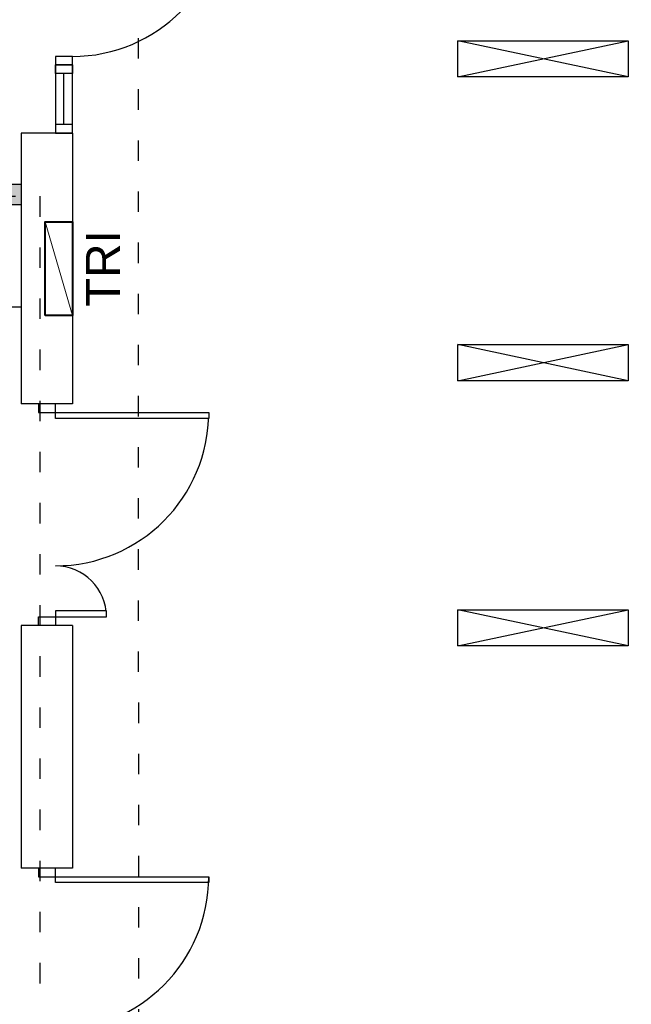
# Model space of a CAD drawing. Header units: millimetres. Extents: x -2994 to 13921, y -9859 to 2415.
# Tile 40 of 47: x 10247 to 10606, y -1334 to -757. Entities that reach past the tile are written whole.
import ezdxf
from ezdxf.enums import TextEntityAlignment as Align

# ---------------------------------------------------------------- set-up
doc = ezdxf.new("R2010")
doc.units = ezdxf.units.MM
doc.linetypes.add('ACAD_ISO03W100', pattern=[30, 12, -18])
for name, color, linetype, true_color in [('A_bloki', 7, 'Continuous', 0x5e5e5e), ('A_kreskowanie', 7, 'Continuous', 0x5e5e5e), ('A_sc_istn', 253, 'Continuous', 0x828282), ('A_sc_proj', 7, 'Continuous', 0x5e5e5e), ('A_stolarka', 7, 'Continuous', 0x5e5e5e)]:
    doc.layers.add(name, color=color, linetype=linetype, true_color=true_color)
doc.layers.add('IE_OŚW_oprawy podstawowe', color=1, linetype='Continuous', lineweight=30)
doc.layers.add('IE_SIŁA_Tablice', color=202, linetype='Continuous', lineweight=40)
doc.styles.add('GENERATED_STYLE_1', font='arial.ttf')

# ---------------------------------------------------------------- blocks, each defined once
blk = doc.blocks.new('*U26')
for points in [[(35, 900), (35, 0), (0, 0), (0, 900)], [(-50, -100), (0, -100), (0, 0), (-50, 0)], [(950, 0), (950, -100), (900, -100), (900, 0)]]:
    blk.add_lwpolyline(points, close=True)
blk.add_arc((0, 0), 900, 0, 90)
blk = doc.blocks.new('jndf')
at = {"layer": 'A_stolarka', "ltscale": 2}
for p, q in [((6685.7, -1555593.7), (6685.7, -1556543.7)), ((6685.7, -1555593.7), (6705.7, -1555593.7)), ((6705.7, -1555593.7), (6705.7, -1556543.7))]:
    blk.add_line(p, q, dxfattribs=at)
for points in [[(5755.7, -1555643.7), (5805.7, -1555643.7), (5805.7, -1555543.7), (5755.7, -1555543.7)], [(6705.7, -1555643.7), (6755.7, -1555643.7), (6755.7, -1555543.7), (6705.7, -1555543.7)]]:
    blk.add_lwpolyline(points, close=True, dxfattribs=at)
blk.add_arc((6705.7, -1555643.7), 900, 180, 270, dxfattribs=at)

msp = doc.modelspace()

# ---------------------------------------------------------------- hatches: boundary and pattern name
at = {"layer": 'A_kreskowanie', "ltscale": 2}
h = msp.add_hatch(color=256, dxfattribs=at)
h.dxf.hatch_style = 1
h.paths.add_polyline_path([(8979.623, -865.1), (8967.623, -865.1), (8967.623, -1001.1), (8979.623, -1001.1)])
h.paths.add_polyline_path([(9123.82, -1033.1), (9123.82, -1031.1), (8979.623, -1031.1), (8979.623, -1043.1), (9123.82, -1043.1)])
h.paths.add_polyline_path([(9111.82, -1043.1), (9099.82, -1043.1), (9099.82, -1053.1), (9111.82, -1053.1)])
h.paths.add_polyline_path([(9264.499, -1031.1), (9223.82, -1031.1), (9223.82, -1043.1), (9264.499, -1043.1)])
h.paths.add_polyline_path([(9252.499, -865.1), (9240.499, -865.1), (9240.499, -873.1), (9240.499, -930.1), (9240.499, -1031.1), (9252.499, -1031.1)])
h.paths.add_polyline_path([(9474.536, -865.1), (9462.536, -865.1), (9462.536, -1031.1), (9382.711, -1031.1), (9367.82, -1031.1), (9367.82, -1043.1), (9474.536, -1043.1)])
h.paths.add_polyline_path([(9394.711, -1043.1), (9382.711, -1043.1), (9382.711, -1193.1), (9394.711, -1193.1)])
h.paths.add_polyline_path([(9111.82, -1153.546), (9099.82, -1153.546), (9099.82, -1193.1), (9111.82, -1193.1)])
h.paths.add_polyline_path([(8979.623, -1013.1), (8967.623, -1013.1), (8967.623, -1193.1), (8979.623, -1193.1)])
h.paths.add_polyline_path([(8841.258, -1193.1), (8759.854, -1193.1), (8759.854, -1203.1), (8764.854, -1203.1), (8764.854, -1213.1, 0.0278424), (8765.412, -1223.1), (8841.258, -1223.1)])
h.paths.add_polyline_path([(8764.854, -1213.1), (8759.854, -1213.1), (8759.854, -1223.1), (8765.412, -1223.1, -0.0278424)], flags=17)
h.paths.add_polyline_path([(8764.854, -1203.1), (8759.854, -1203.1), (8759.854, -1213.1), (8764.854, -1213.1)], flags=17)
h.paths.add_polyline_path([(8747.82, -1505.1), (8707.82, -1505.1), (8707.82, -1605.1), (8747.82, -1605.1)])
h.paths.add_polyline_path([(8758.413, -1605.1), (8747.82, -1605.1), (8747.82, -1617.1), (8758.413, -1617.1)])
h.paths.add_polyline_path([(8767.32, -1605.1), (8758.413, -1605.1), (8758.413, -1617.1), (8767.32, -1617.1)])
h.paths.add_polyline_path([(9056.82, -1605.1), (8907.32, -1605.1), (8907.32, -1617.1), (9056.82, -1617.1)])
h.paths.add_polyline_path([(9068.82, -1595.1), (9056.82, -1595.1), (9056.82, -1803.1), (9068.82, -1803.1)])
h.paths.add_polyline_path([(9370.82, -1363.1), (9358.82, -1363.1), (9068.82, -1363.1), (9068.82, -1375.1), (9358.82, -1375.1), (9358.82, -1803.1), (9370.82, -1803.1)])
h.paths.add_polyline_path([(10247.82, -853.1), (9367.82, -853.1), (9367.82, -865.1), (10247.82, -865.1)])
h.paths.add_polyline_path([(9846.351, -865.1), (9834.351, -865.1), (9834.351, -1193.1), (9846.351, -1193.1)])
h.paths.add_polyline_path([(10057.82, -865.1), (10045.82, -865.1), (10045.82, -1193.1), (10057.82, -1193.1)])
h.paths.add_polyline_path([(8538.82, -633.1), (8526.82, -633.1), (8526.82, -1053.1), (8538.82, -1053.1)])

# ---------------------------------------------------------------- linework, layer by layer
at = {"layer": 'A_bloki', "linetype": 'Continuous'}
msp.add_lwpolyline([(10057.82, -925.1), (10247.82, -925.1)], dxfattribs=at)
at = {"layer": 'A_sc_istn'}
for points in [[(10504.04, -768.95), (10604.04, -768.95), (10604.04, -790.163), (10504.04, -790.163)], [(10504.04, -947.245), (10604.04, -947.245), (10604.04, -968.458), (10504.04, -968.458)], [(10504.04, -1102.864), (10604.04, -1102.864), (10604.04, -1124.078), (10504.04, -1124.078)]]:
    msp.add_lwpolyline(points, close=True, dxfattribs=at)
for points in [[(10504.04, -790.163), (10604.04, -768.95)], [(10604.04, -790.163), (10504.04, -768.95)], [(10247.82, -823.1), (10247.82, -982.095)], [(10277.82, -823.1), (10277.82, -982.095)], [(10504.04, -968.458), (10604.04, -947.245)], [(10604.04, -968.458), (10504.04, -947.245)], [(10277.82, -982.095), (10247.82, -982.095)], [(10504.04, -1124.078), (10604.04, -1102.864)], [(10604.04, -1124.078), (10504.04, -1102.864)], [(10247.82, -1112.095), (10247.82, -1254.543)], [(10277.82, -1112.095), (10247.82, -1112.095)], [(10277.82, -1112.095), (10277.82, -1254.543)], [(10277.82, -1254.543), (10247.82, -1254.543)]]:
    msp.add_lwpolyline(points, dxfattribs=at)
at = {"layer": 'A_sc_proj', "ltscale": 2}
msp.add_line((10277.82, -823.1), (10247.82, -823.1), dxfattribs=at)
for points in [[(8747.82, -853.1), (10247.82, -853.1)], [(8747.82, -865.1), (10247.82, -865.1)]]:
    msp.add_lwpolyline(points, dxfattribs=at)
at = {"layer": 'A_stolarka', "ltscale": 2}
msp.add_line((10272.82, -818.1), (10272.82, -788.1), dxfattribs=at)
for points in [[(10277.82, -783.1), (10277.82, -788.1), (10267.82, -788.1), (10267.82, -783.1)], [(10267.82, -783.1), (10267.82, -823.1), (10277.82, -823.1), (10277.82, -783.1)], [(10277.82, -823.1), (10277.82, -818.1), (10267.82, -818.1), (10267.82, -823.1)]]:
    msp.add_lwpolyline(points, close=True, dxfattribs=at)
at = {"layer": 'A_stolarka'}
for centre, radius, start, end in [((10267.82, -987.095), 90, 270, 0), ((10267.82, -1107.095), 30, 0, 90)]:
    msp.add_arc(centre, radius, start, end, dxfattribs=at)
at = {"layer": 'IE_SIŁA_Tablice', "lineweight": 15}
msp.add_line((10277.82, -930.097), (10261.82, -875.097), dxfattribs=at)
at = {"layer": 'IE_SIŁA_Tablice'}
msp.add_lwpolyline([(10261.82, -930.097), (10261.82, -875.097), (10277.82, -875.097), (10277.82, -930.097)], close=True, dxfattribs=at)

# ---------------------------------------------------------------- block references
at = {"layer": 'A_sc_istn', "xscale": 0.1, "yscale": 0.1, "zscale": 0.1, "rotation": 270}
msp.add_blockref('*U26', (10267.82, -1259.543), dxfattribs=at)
at = {"layer": 'A_stolarka', "xscale": 0.1, "yscale": 0.1, "zscale": 0.1, "rotation": 90.00000000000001}
msp.add_blockref('jndf', (-145286.554, -1358.673), dxfattribs=at)

# ---------------------------------------------------------------- texts
at = {"layer": 'IE_SIŁA_Tablice', "style": 'GENERATED_STYLE_1'}
msp.add_text('TRI', height=20, rotation=90, dxfattribs=at).set_placement((10305.754, -902.584), align=Align.CENTER)

# ---------------------------------------------------------------- next in the draw order: wipeouts: each hides what was drawn before it
for points in [[(10357.82, -987.095), (10357.82, -990.595), (10267.82, -990.595), (10267.82, -987.095)], [(10297.82, -1107.095), (10297.82, -1103.595), (10267.82, -1103.595), (10267.82, -1107.095)]]:
    msp.add_wipeout(points).dxf.layer = 'A_stolarka'

# ---------------------------------------------------------------- next in the draw order: wipeouts: each hides what was drawn before it
for points in [[(10357.82, -987.095), (10357.82, -990.595), (10267.82, -990.595), (10267.82, -987.095)], [(10297.82, -1107.095), (10297.82, -1103.595), (10267.82, -1103.595), (10267.82, -1107.095)]]:
    msp.add_wipeout(points).dxf.layer = 'A_stolarka'

# ---------------------------------------------------------------- next in the draw order: wipeouts: each hides what was drawn before it
for points in [[(10357.82, -987.095), (10357.82, -990.595), (10267.82, -990.595), (10267.82, -987.095)], [(10297.82, -1107.095), (10297.82, -1103.595), (10267.82, -1103.595), (10267.82, -1107.095)]]:
    msp.add_wipeout(points).dxf.layer = 'A_stolarka'

# ---------------------------------------------------------------- next in the draw order: linework, layer by layer
at = {"layer": 'A_stolarka'}
for points in [[(10257.82, -982.095), (10257.82, -987.095), (10267.82, -987.095), (10267.82, -982.095)], [(10357.82, -990.595), (10267.82, -990.595), (10267.82, -987.095), (10357.82, -987.095)], [(10297.82, -1103.595), (10267.82, -1103.595), (10267.82, -1107.095), (10297.82, -1107.095)], [(10257.82, -1112.095), (10257.82, -1107.095), (10267.82, -1107.095), (10267.82, -1112.095)]]:
    msp.add_lwpolyline(points, close=True, dxfattribs=at)
at = {"layer": 'IE_OŚW_oprawy podstawowe', "color": 0, "linetype": 'ACAD_ISO03W100'}
msp.add_lwpolyline([(8498.772, -557.358), (10316.254, -557.358), (10316.821, -1869.687), (8688.82, -1872.795), (8688.82, -1213.294), (8498.772, -1213.294)], close=True, dxfattribs=at)
at = {"layer": 'IE_SIŁA_Tablice', "linetype": 'ACAD_ISO03W100', "lineweight": 25}
msp.add_lwpolyline([(9309.777, -1212.1), (9309.777, -1205.442), (10052.442, -1205.442), (10052.442, -860.204), (10258.701, -860.204), (10258.701, -1380.435), (10842.993, -1380.435), (10842.993, -1490.284), (10837.82, -1490.284)], dxfattribs=at)

doc.saveas('drawing.dxf')
